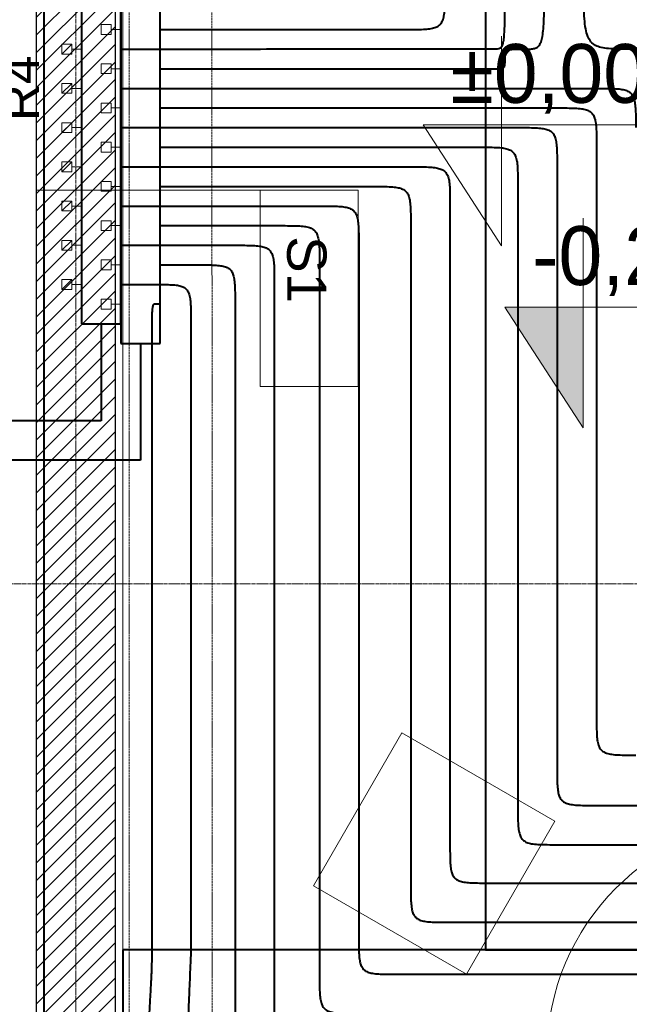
# Model space of a CAD drawing. Header units: millimetres. Extents: x 49908 to 79848, y -11883 to -3092.
# Tile 146 of 222: x 69276 to 69431, y -5334 to -5083. Entities that reach past the tile are written whole.
import ezdxf
from ezdxf.lldxf.tags import DXFTag

# ---------------------------------------------------------------- set-up
doc = ezdxf.new("R2010")
doc.units = ezdxf.units.MM
doc.linetypes.add('DASHDOT', pattern=[1, 0.5, -0.25, 0, -0.25])
doc.linetypes.add('DASHED', pattern=[19.05, 12.7, -6.35])
for name, color, linetype, lineweight in [('A wyp ruchome', 9, 'Continuous', 9), ('A_CIENKA', 9, 'Continuous', 9), ('A_HATCH', 9, 'Continuous', 9), ('A_MUROWANE', 9, 'Continuous', 25), ('A_OSIE', 9, 'DASHDOT', 9), ('A_PRZERYW', 9, 'DASHED', 9)]:
    doc.layers.add(name, color=color, linetype=linetype, lineweight=lineweight)
doc.layers.add('A_WYMIAR', color=9, linetype='Continuous', lineweight=5, transparency=0.2)
doc.layers.add('IS_Armatura_Therm', color=7, linetype='SOLID')
doc.layers.add('IS_Inne_Urzadzenia_Therm', color=7, linetype='Continuous')
for name, color, linetype, true_color in [('IS_Ogrzewanie_płaszczyznowe', 7, 'SOLID', 0xac00e6), ('IS_Przyłącza_o.p._Powrót', 7, 'DASH', 0x438955), ('IS_Przyłącza_o.p._Zasilanie', 7, 'SOLID', 0xff9124)]:
    doc.layers.add(name, color=color, linetype=linetype, true_color=true_color)
for name, color, linetype, lineweight, true_color in [('IS_Powrót', 7, 'DASH', 25, 0x0000e6), ('IS_Rozdzielacze_Powrót', 5, 'DASH', 25, 0x0000ff), ('IS_Rozdzielacze_Zasilanie', 1, 'SOLID', 25, 0xff0000), ('IS_Rys.pętli_o.p._Powrót', 7, 'DASH', 13, 0x4c9a5f), ('IS_Rys.pętli_o.p._Zasilanie', 7, 'SOLID', 13, 0xff8c1a), ('IS_Zasilanie', 7, 'SOLID', 25, 0xeb0000)]:
    doc.layers.add(name, color=color, linetype=linetype, lineweight=lineweight, true_color=true_color)
doc.styles.add('Arial', font='arial.ttf')
tags = doc.linetypes.add('DASH', pattern=[15, 10, -5]).pattern_tags.tags
tags[6:7] = [DXFTag(74, 4), DXFTag(75, 0), DXFTag(340, '0'), DXFTag(46, 0.0), DXFTag(50, 0.0), DXFTag(44, 0.0), DXFTag(45, 0.0)]
tags[4:5] = [DXFTag(74, 4), DXFTag(75, 0), DXFTag(340, '0'), DXFTag(46, 0.0), DXFTag(50, 0.0), DXFTag(44, 0.0), DXFTag(45, 0.0)]
tags = doc.linetypes.add('SOLID', pattern=[10, 10, 0]).pattern_tags.tags
tags[6:7] = [DXFTag(74, 4), DXFTag(75, 0), DXFTag(340, '0'), DXFTag(46, 0.0), DXFTag(50, 0.0), DXFTag(44, 0.0), DXFTag(45, 0.0)]
tags[4:5] = [DXFTag(74, 4), DXFTag(75, 0), DXFTag(340, '0'), DXFTag(46, 0.0), DXFTag(50, 0.0), DXFTag(44, 0.0), DXFTag(45, 0.0)]

msp = doc.modelspace()

# ---------------------------------------------------------------- hatches: boundary and pattern name
at = {"layer": 'A_CIENKA', "transparency": 33554687}
h = msp.add_hatch(color=256, dxfattribs=at)
h.dxf.hatch_style = 1
h.paths.add_polyline_path([(69419.72, -5156.1), (69399.72, -5156.1), (69419.72, -5186.88)])
at = {"layer": 'A_HATCH', "transparency": 33554687}
h = msp.add_hatch(dxfattribs=at)
h.set_pattern_fill('ANSI31', color=256, angle=360)
h.set_pattern_definition([(45, (16000, 0), (-2.24506403, 2.24506403), [])])
h.paths.add_polyline_path([(69100.47, -6009.74), (69080.47, -6009.74), (69080.47, -6426.63), (69100.47, -6426.63)])
h.paths.add_polyline_path([(69100.47, -5426.63), (69080.47, -5426.63), (69080.47, -5486.63), (68700.47, -5486.63), (68700.47, -5439.13), (68680.47, -5439.13), (68680.47, -5566.63), (68700.47, -5566.63), (68700.47, -5506.63), (69080.47, -5506.63), (69080.47, -5566.63), (69100.47, -5566.63)])
h.paths.add_polyline_path([(69100.47, -4926.63), (69042.97, -4926.63), (69042.97, -4946.63), (69080.47, -4946.63), (69080.47, -5326.63), (69100.47, -5326.63)])
h.paths.add_polyline_path([(68942.97, -4926.63), (68837.97, -4926.63), (68837.97, -4946.63), (68942.97, -4946.63)])
h.paths.add_polyline_path([(69695.47, -5826.63), (69555.47, -5826.63), (69555.47, -5846.63), (69670.47, -5846.63), (69670.47, -6026.63), (69690.47, -6026.63), (69690.47, -5846.63), (69695.47, -5846.63)])
h.paths.add_polyline_path([(69690.47, -6026.63), (69670.47, -6026.63), (69670.47, -6126.63), (69690.47, -6126.63)])
h.paths.add_polyline_path([(69690.47, -6126.63), (69670.47, -6126.63), (69670.47, -6181.63), (69690.47, -6181.63)])
h.paths.add_polyline_path([(69940.47, -5826.63), (69790.47, -5826.63), (69790.47, -5846.63), (69940.47, -5846.63)])
h.paths.add_polyline_path([(69940.47, -5826.63), (69940.47, -5846.63)], flags=17)
h.paths.add_polyline_path([(69790.47, -5826.63), (69785.47, -5826.63), (69785.47, -5846.63), (69790.47, -5846.63)])
h.paths.add_polyline_path([(69325.47, -5826.63), (69325.47, -5846.63), (69465.47, -5846.63), (69465.47, -5826.63)])
h.paths.add_polyline_path([(69300.47, -5851.63), (69280.47, -5851.63), (69280.47, -5966.63), (69290.47, -5966.63), (69300.47, -5966.63)])
h.paths.add_polyline_path([(69300.47, -5439.13), (69280.47, -5439.13), (69280.47, -5813.63), (69300.47, -5813.63)])
h.paths.add_polyline_path([(69280.47, -5014.13), (69300.47, -5014.13), (69300.47, -4926.63), (69280.47, -4926.63)])
h.paths.add_polyline_path([(69300.47, -5039.13), (69280.47, -5039.13), (69280.47, -5414.13), (69300.47, -5414.13)])
h.paths.add_polyline_path([(68700.47, -5839.13), (68680.47, -5839.13), (68680.47, -5909.74), (68700.47, -5909.74)])
h.paths.add_polyline_path([(68700.47, -5814.13), (68700.47, -5826.63), (69080.47, -5826.63), (69080.47, -5909.74), (69100.47, -5909.74), (69100.47, -5666.63), (69080.47, -5666.63), (69080.47, -5806.63), (68700.47, -5806.63), (68700.47, -5666.63), (68680.47, -5666.63), (68680.47, -5814.13)])
h.paths.add_polyline_path([(68680.47, -5014.13), (68700.47, -5014.13), (68700.47, -4946.63), (68737.97, -4946.63), (68737.97, -4926.63), (68680.47, -4926.63)])
h.paths.add_polyline_path([(68700.47, -5039.13), (68680.47, -5039.13), (68680.47, -5314.13), (68700.47, -5314.13)])

# ---------------------------------------------------------------- linework, layer by layer
at = {"layer": 'A wyp ruchome'}
msp.add_lwpolyline([(69412.44, -5287.14), (69389.94, -5326.11), (69350.97, -5303.61), (69373.47, -5264.64), (69412.44, -5287.14)], close=True, dxfattribs=at)
msp.add_circle((69470.47, -5346.63), 60, dxfattribs=at)
at = {"layer": 'A_CIENKA'}
for p, q in [((69398.91, -5087.02), (69398.91, -5140.45)), ((69398.91, -5109.67), (69378.91, -5109.67)), ((69378.91, -5109.67), (69398.91, -5140.45)), ((69398.91, -5109.67), (69535.47, -5109.67))]:
    msp.add_line(p, q, dxfattribs=at)
msp.add_lwpolyline([(69419.72, -5133.46), (69419.72, -5186.88), (69399.72, -5156.1), (69419.72, -5156.1), (69454.63, -5156.1)], dxfattribs=at)
at = {"layer": 'A_MUROWANE'}
msp.add_lwpolyline([(69280.47, -5039.13), (69300.47, -5039.13), (69300.47, -5414.13), (69280.47, -5414.13)], close=True, dxfattribs=at)
at = {"layer": 'A_OSIE', "ltscale": 0.3, "transparency": 33554559}
for p, q in [((69290.47, -3902.99), (69290.47, -7140.05)), ((70341.81, -5226.63), (67440.85, -5226.63))]:
    msp.add_line(p, q, dxfattribs=at)
at = {"layer": 'A_PRZERYW', "ltscale": 0.01}
for points in [[(69304.08, -6611.63), (69304.08, -4282.11)], [(69325.47, -6611.63), (69324.96, -4306.63)]]:
    msp.add_lwpolyline(points, dxfattribs=at)
at = {"layer": 'A_WYMIAR'}
msp.add_lwpolyline([(69280.47, -5126.32), (69362.4, -5126.32), (69362.4, -5176.32), (69342.4, -5176.32), (69337.4, -5176.32), (69337.4, -5126.32)], dxfattribs=at)
at = {"layer": 'IS_Armatura_Therm', "color": 1, "lineweight": 20}
for p, q in [((69299.42, -5084.1), (69296.92, -5084.1)), ((69296.92, -5084.1), (69296.92, -5086.6)), ((69299.42, -5086.6), (69299.42, -5084.1)), ((69296.92, -5086.6), (69299.42, -5086.6)), ((69301.92, -5085.35), (69299.42, -5085.35)), ((69299.42, -5094.1), (69296.92, -5094.1)), ((69296.92, -5094.1), (69296.92, -5096.6)), ((69299.42, -5096.6), (69299.42, -5094.1)), ((69296.92, -5096.6), (69299.42, -5096.6)), ((69301.92, -5095.35), (69299.42, -5095.35)), ((69299.42, -5104.1), (69296.92, -5104.1)), ((69296.92, -5104.1), (69296.92, -5106.6)), ((69299.42, -5106.6), (69299.42, -5104.1)), ((69296.92, -5106.6), (69299.42, -5106.6)), ((69301.92, -5105.35), (69299.42, -5105.35)), ((69299.42, -5114.1), (69296.92, -5114.1)), ((69296.92, -5114.1), (69296.92, -5116.6)), ((69299.42, -5116.6), (69299.42, -5114.1)), ((69296.92, -5116.6), (69299.42, -5116.6)), ((69301.92, -5115.35), (69299.42, -5115.35)), ((69299.42, -5124.1), (69296.92, -5124.1)), ((69296.92, -5124.1), (69296.92, -5126.6)), ((69299.42, -5126.6), (69299.42, -5124.1)), ((69296.92, -5126.6), (69299.42, -5126.6)), ((69301.92, -5125.35), (69299.42, -5125.35)), ((69299.42, -5134.1), (69296.92, -5134.1)), ((69296.92, -5134.1), (69296.92, -5136.6)), ((69299.42, -5136.6), (69299.42, -5134.1)), ((69296.92, -5136.6), (69299.42, -5136.6)), ((69301.92, -5135.35), (69299.42, -5135.35)), ((69299.42, -5144.1), (69296.92, -5144.1)), ((69296.92, -5144.1), (69296.92, -5146.6)), ((69299.42, -5146.6), (69299.42, -5144.1)), ((69296.92, -5146.6), (69299.42, -5146.6)), ((69301.92, -5145.35), (69299.42, -5145.35)), ((69299.42, -5154.1), (69296.92, -5154.1)), ((69296.92, -5154.1), (69296.92, -5156.6)), ((69299.42, -5156.6), (69299.42, -5154.1)), ((69296.92, -5156.6), (69299.42, -5156.6)), ((69301.92, -5155.35), (69299.42, -5155.35))]:
    msp.add_line(p, q, dxfattribs=at)
at = {"layer": 'IS_Armatura_Therm', "color": 5, "lineweight": 20}
for p, q in [((69289.42, -5089.1), (69286.92, -5089.1)), ((69286.92, -5089.1), (69286.92, -5091.6)), ((69289.42, -5089.1), (69286.92, -5091.6)), ((69289.42, -5091.6), (69289.42, -5089.1)), ((69286.92, -5091.6), (69289.42, -5091.6)), ((69291.92, -5090.35), (69289.42, -5090.35)), ((69289.42, -5099.1), (69286.92, -5099.1)), ((69286.92, -5099.1), (69286.92, -5101.6)), ((69289.42, -5099.1), (69286.92, -5101.6)), ((69289.42, -5101.6), (69289.42, -5099.1)), ((69286.92, -5101.6), (69289.42, -5101.6)), ((69291.92, -5100.35), (69289.42, -5100.35)), ((69289.42, -5109.1), (69286.92, -5109.1)), ((69286.92, -5109.1), (69286.92, -5111.6)), ((69289.42, -5109.1), (69286.92, -5111.6)), ((69289.42, -5111.6), (69289.42, -5109.1)), ((69286.92, -5111.6), (69289.42, -5111.6)), ((69291.92, -5110.35), (69289.42, -5110.35)), ((69289.42, -5119.1), (69286.92, -5119.1)), ((69286.92, -5119.1), (69286.92, -5121.6)), ((69289.42, -5119.1), (69286.92, -5121.6)), ((69289.42, -5121.6), (69289.42, -5119.1)), ((69286.92, -5121.6), (69289.42, -5121.6)), ((69291.92, -5120.35), (69289.42, -5120.35)), ((69289.42, -5129.1), (69286.92, -5129.1)), ((69286.92, -5129.1), (69286.92, -5131.6)), ((69289.42, -5129.1), (69286.92, -5131.6)), ((69289.42, -5131.6), (69289.42, -5129.1)), ((69286.92, -5131.6), (69289.42, -5131.6)), ((69291.92, -5130.35), (69289.42, -5130.35)), ((69289.42, -5139.1), (69286.92, -5139.1)), ((69286.92, -5139.1), (69286.92, -5141.6)), ((69289.42, -5139.1), (69286.92, -5141.6)), ((69289.42, -5141.6), (69289.42, -5139.1)), ((69286.92, -5141.6), (69289.42, -5141.6)), ((69291.92, -5140.35), (69289.42, -5140.35)), ((69289.42, -5149.1), (69286.92, -5149.1)), ((69286.92, -5149.1), (69286.92, -5151.6)), ((69289.42, -5149.1), (69286.92, -5151.6)), ((69289.42, -5151.6), (69289.42, -5149.1)), ((69286.92, -5151.6), (69289.42, -5151.6)), ((69291.92, -5150.35), (69289.42, -5150.35))]:
    msp.add_line(p, q, dxfattribs=at)
at = {"layer": 'IS_Ogrzewanie_płaszczyznowe', "linetype": 'DASH', "lineweight": 9}
for p, q in [((69394.8, -5319.97), (69394.8, -4813.3)), ((69302.42, -4936.65), (69302.42, -5319.97)), ((69302.42, -5319.97), (69394.8, -5319.97))]:
    msp.add_line(p, q, dxfattribs=at)
at = {"layer": 'IS_Ogrzewanie_płaszczyznowe', "lineweight": 40}
for p, q in [((69394.8, -4813.3), (69394.8, -5319.97)), ((69282.42, -5690.61), (69282.42, -4936.65)), ((69475.86, -5319.97), (69302.42, -5319.97)), ((69302.42, -5319.97), (69302.42, -5826.65)), ((69394.8, -5319.97), (69607.16, -5319.97))]:
    msp.add_line(p, q, dxfattribs=at)
at = {"layer": 'IS_Powrót', "lineweight": 40}
for p, q in [((69296.92, -5160.35), (69296.92, -5185.11)), ((69296.92, -5185.11), (69139.39, -5185.11))]:
    msp.add_line(p, q, dxfattribs=at)
at = {"layer": 'IS_Przyłącza_o.p._Powrót', "lineweight": 40}
for points, knots in [([(69301.92, -5090.35), (69302.64, -5090.35), (69305.34, -5090.35), (69310.99, -5090.34), (69319.58, -5090.34), (69330.25, -5090.33), (69342.18, -5090.32), (69354.54, -5090.31), (69366.47, -5090.29), (69377.14, -5090.28), (69385.73, -5090.28), (69391.38, -5090.27), (69394.08, -5090.27), (69394.8, -5090.27)], [0, 0, 0, 0, 0.0216311, 0.0809421, 0.1695597, 0.2791106, 0.4012214, 0.527519, 0.6496298, 0.7591807, 0.8477983, 0.9071093, 0.9287404, 0.9287404, 0.9287404, 0.9287404]), ([(69301.92, -5100.35), (69302.86, -5100.35), (69306.38, -5100.35), (69313.76, -5100.35), (69324.96, -5100.35), (69338.89, -5100.35), (69354.45, -5100.35), (69370.57, -5100.35), (69386.14, -5100.35), (69400.07, -5100.35), (69411.26, -5100.35), (69418.64, -5100.35), (69422.16, -5100.35), (69423.1, -5100.35)], [0, 0, 0, 0, 0.028223, 0.105608, 0.22123, 0.364165, 0.523488, 0.688272, 0.847595, 0.99053, 1.106152, 1.183537, 1.21176, 1.21176, 1.21176, 1.21176]), ([(69423.1, -5100.35), (69423.93, -5100.35), (69425.44, -5100.35), (69427.49, -5100.39), (69429.14, -5100.51), (69430.46, -5100.77), (69431.49, -5101.22), (69432.23, -5101.97), (69432.69, -5103), (69432.94, -5104.31), (69433.06, -5105.96), (69433.1, -5108.02), (69433.1, -5109.52), (69433.1, -5110.35)], [0, 0, 0, 0, 0.0248686, 0.0452361, 0.061602, 0.0745999, 0.0851852, 0.0948541, 0.1054394, 0.1184374, 0.1348033, 0.1551707, 0.1800393, 0.1800393, 0.1800393, 0.1800393]), ([(69301.92, -5110.35), (69302.71, -5110.35), (69305.65, -5110.35), (69311.8, -5110.35), (69321.14, -5110.35), (69332.77, -5110.35), (69345.76, -5110.35), (69359.21, -5110.35), (69372.2, -5110.35), (69383.82, -5110.35), (69393.17, -5110.35), (69399.32, -5110.35), (69402.26, -5110.35), (69403.05, -5110.35)], [0, 0, 0, 0, 0.023553, 0.088132, 0.184622, 0.303904, 0.436862, 0.574378, 0.707336, 0.826618, 0.923108, 0.987687, 1.01124, 1.01124, 1.01124, 1.01124]), ([(69403.05, -5110.35), (69403.88, -5110.35), (69405.38, -5110.35), (69407.44, -5110.39), (69409.09, -5110.51), (69410.4, -5110.77), (69411.43, -5111.22), (69412.18, -5111.97), (69412.63, -5113), (69412.89, -5114.31), (69413.01, -5115.96), (69413.05, -5118.02), (69413.05, -5119.52), (69413.05, -5120.35)], [0, 0, 0, 0, 0.0248686, 0.0452361, 0.061602, 0.0745999, 0.0851852, 0.0948541, 0.1054394, 0.1184374, 0.1348033, 0.1551707, 0.1800393, 0.1800393, 0.1800393, 0.1800393]), ([(69301.92, -5120.35), (69302.5, -5120.35), (69304.64, -5120.35), (69309.14, -5120.35), (69315.96, -5120.35), (69324.45, -5120.35), (69333.94, -5120.35), (69343.76, -5120.35), (69353.25, -5120.35), (69361.74, -5120.35), (69368.56, -5120.35), (69373.06, -5120.35), (69375.2, -5120.35), (69375.77, -5120.35)], [0, 0, 0, 0, 0.0172007, 0.0643639, 0.1348312, 0.2219444, 0.3190451, 0.4194749, 0.5165756, 0.6036888, 0.6741561, 0.7213193, 0.73852, 0.73852, 0.73852, 0.73852]), ([(69375.77, -5120.35), (69376.6, -5120.35), (69378.11, -5120.35), (69380.16, -5120.39), (69381.82, -5120.51), (69383.13, -5120.77), (69384.16, -5121.22), (69384.91, -5121.97), (69385.36, -5123), (69385.62, -5124.31), (69385.74, -5125.96), (69385.78, -5128.02), (69385.77, -5129.52), (69385.77, -5130.35)], [0, 0, 0, 0, 0.0248686, 0.0452361, 0.061602, 0.0745999, 0.0851852, 0.0948541, 0.1054394, 0.1184374, 0.1348033, 0.1551707, 0.1800393, 0.1800393, 0.1800393, 0.1800393]), ([(69413.05, -5120.35), (69413.05, -5121.54), (69413.05, -5125.98), (69413.05, -5135.27), (69413.05, -5149.39), (69413.05, -5166.95), (69413.05, -5186.58), (69413.05, -5206.9), (69413.05, -5226.53), (69413.05, -5244.09), (69413.05, -5258.21), (69413.05, -5267.5), (69413.05, -5271.94), (69413.05, -5273.13)], [0, 0, 0, 0, 0.035582, 0.133146, 0.278919, 0.459125, 0.659993, 0.867747, 1.068615, 1.248821, 1.394594, 1.492158, 1.52774, 1.52774, 1.52774, 1.52774]), ([(69301.92, -5130.35), (69302.32, -5130.35), (69303.79, -5130.35), (69306.87, -5130.35), (69311.54, -5130.35), (69317.36, -5130.35), (69323.86, -5130.35), (69330.59, -5130.35), (69337.09, -5130.35), (69342.91, -5130.35), (69347.58, -5130.35), (69350.66, -5130.35), (69352.13, -5130.35), (69352.52, -5130.35)], [0, 0, 0, 0, 0.0117856, 0.0441009, 0.0923838, 0.1520721, 0.2186037, 0.2874163, 0.3539479, 0.4136362, 0.4619191, 0.4942344, 0.50602, 0.50602, 0.50602, 0.50602]), ([(69352.52, -5130.35), (69353.35, -5130.35), (69354.86, -5130.35), (69356.91, -5130.39), (69358.57, -5130.51), (69359.88, -5130.77), (69360.91, -5131.22), (69361.66, -5131.97), (69362.11, -5133), (69362.37, -5134.31), (69362.49, -5135.96), (69362.53, -5138.02), (69362.52, -5139.52), (69362.52, -5140.35)], [0, 0, 0, 0, 0.0248686, 0.0452361, 0.061602, 0.0745999, 0.0851852, 0.0948541, 0.1054394, 0.1184374, 0.1348033, 0.1551707, 0.1800393, 0.1800393, 0.1800393, 0.1800393]), ([(69385.77, -5130.35), (69385.77, -5131.61), (69385.77, -5136.34), (69385.77, -5146.23), (69385.77, -5161.25), (69385.77, -5179.94), (69385.77, -5200.82), (69385.77, -5222.44), (69385.77, -5243.32), (69385.77, -5262.01), (69385.77, -5277.03), (69385.77, -5286.92), (69385.77, -5291.64), (69385.77, -5292.91)], [0, 0, 0, 0, 0.03786, 0.14167, 0.296774, 0.488517, 0.702243, 0.923297, 1.137023, 1.328766, 1.48387, 1.58768, 1.62554, 1.62554, 1.62554, 1.62554]), ([(69301.92, -5140.35), (69302.15, -5140.35), (69302.99, -5140.35), (69304.77, -5140.35), (69307.45, -5140.35), (69310.8, -5140.35), (69314.54, -5140.35), (69318.41, -5140.35), (69322.15, -5140.35), (69325.49, -5140.35), (69328.18, -5140.35), (69329.95, -5140.35), (69330.8, -5140.35), (69331.02, -5140.35)], [0, 0, 0, 0, 0.0067781, 0.0253631, 0.0531314, 0.0874591, 0.1257224, 0.1652976, 0.2035609, 0.2378886, 0.2656569, 0.2842419, 0.29102, 0.29102, 0.29102, 0.29102]), ([(69331.02, -5140.35), (69331.85, -5140.35), (69333.36, -5140.35), (69335.41, -5140.39), (69337.07, -5140.51), (69338.38, -5140.77), (69339.41, -5141.22), (69340.16, -5141.97), (69340.61, -5143), (69340.87, -5144.31), (69340.99, -5145.96), (69341.03, -5148.02), (69341.02, -5149.52), (69341.02, -5150.35)], [0, 0, 0, 0, 0.0248686, 0.0452361, 0.061602, 0.0745999, 0.0851852, 0.0948541, 0.1054394, 0.1184374, 0.1348033, 0.1551707, 0.1800393, 0.1800393, 0.1800393, 0.1800393]), ([(69362.52, -5140.35), (69362.52, -5141.72), (69362.52, -5146.82), (69362.52, -5157.52), (69362.52, -5173.77), (69362.52, -5193.98), (69362.52, -5216.57), (69362.52, -5239.94), (69362.52, -5262.53), (69362.52, -5282.74), (69362.52, -5298.99), (69362.52, -5309.68), (69362.52, -5314.79), (69362.52, -5316.16)], [0, 0, 0, 0, 0.040946, 0.153218, 0.320964, 0.528337, 0.759484, 0.998556, 1.229703, 1.437076, 1.604822, 1.717094, 1.75804, 1.75804, 1.75804, 1.75804]), ([(69301.92, -5150.35), (69301.99, -5150.35), (69302.25, -5150.35), (69302.79, -5150.35), (69303.62, -5150.35), (69304.65, -5150.35), (69305.79, -5150.35), (69306.98, -5150.35), (69308.13, -5150.35), (69309.15, -5150.35), (69309.98, -5150.35), (69310.52, -5150.35), (69310.78, -5150.35), (69310.85, -5150.35)], [0, 0, 0, 0, 0.00207952, 0.00778141, 0.01630072, 0.02683246, 0.03857166, 0.05071334, 0.06245254, 0.07298428, 0.08150359, 0.08720548, 0.089285, 0.089285, 0.089285, 0.089285]), ([(69310.85, -5150.35), (69311.59, -5150.35), (69312.94, -5150.35), (69314.77, -5150.39), (69316.25, -5150.51), (69317.43, -5150.77), (69318.35, -5151.23), (69319.01, -5151.98), (69319.41, -5153), (69319.64, -5154.31), (69319.75, -5155.96), (69319.78, -5158.02), (69319.78, -5159.52), (69319.78, -5160.35)], [0, 0, 0, 0, 0.022204, 0.0403906, 0.055017, 0.0666896, 0.0763634, 0.085529, 0.0959111, 0.1088486, 0.1252019, 0.1455679, 0.1704365, 0.1704365, 0.1704365, 0.1704365]), ([(69341.02, -5150.35), (69341.02, -5151.8), (69341.02, -5157.19), (69341.02, -5168.5), (69341.02, -5185.67), (69341.02, -5207.03), (69341.02, -5230.9), (69341.02, -5255.61), (69341.02, -5279.48), (69341.02, -5300.84), (69341.02, -5318.01), (69341.02, -5329.32), (69341.02, -5334.71), (69341.02, -5336.16)], [0, 0, 0, 0, 0.043275, 0.161933, 0.339221, 0.558389, 0.802684, 1.055356, 1.299651, 1.518819, 1.696107, 1.814765, 1.85804, 1.85804, 1.85804, 1.85804]), ([(69319.78, -5160.35), (69319.78, -5161.59), (69319.78, -5166.23), (69319.78, -5175.94), (69319.78, -5190.69), (69319.78, -5209.04), (69319.78, -5229.55), (69319.78, -5250.78), (69319.78, -5271.28), (69319.78, -5289.63), (69319.78, -5304.38), (69319.78, -5314.1), (69319.78, -5318.73), (69319.78, -5319.97)], [0, 0, 0, 0, 0.037177, 0.139113, 0.291418, 0.479701, 0.68957, 0.906634, 1.116504, 1.304786, 1.457091, 1.559027, 1.596204, 1.596204, 1.596204, 1.596204]), ([(69413.05, -5273.13), (69413.05, -5273.96), (69413.05, -5275.46), (69413.08, -5277.52), (69413.21, -5279.17), (69413.46, -5280.48), (69413.92, -5281.51), (69414.66, -5282.26), (69415.69, -5282.71), (69417, -5282.97), (69418.66, -5283.09), (69420.71, -5283.13), (69422.22, -5283.13), (69423.05, -5283.13)], [0, 0, 0, 0, 0.0248686, 0.0452361, 0.061602, 0.0745999, 0.0851852, 0.0948541, 0.1054394, 0.1184374, 0.1348033, 0.1551707, 0.1800393, 0.1800393, 0.1800393, 0.1800393]), ([(69423.05, -5283.13), (69425.94, -5283.13), (69436.75, -5283.13), (69459.41, -5283.13), (69493.81, -5283.13), (69536.6, -5283.13), (69584.43, -5283.13), (69633.93, -5283.13), (69681.76, -5283.13), (69724.55, -5283.13), (69758.96, -5283.13), (69781.61, -5283.13), (69792.42, -5283.13), (69795.31, -5283.13)], [0, 0, 0, 0, 0.086704, 0.324441, 0.679648, 1.118762, 1.60822, 2.11446, 2.603918, 3.043032, 3.398239, 3.635976, 3.72268, 3.72268, 3.72268, 3.72268]), ([(69385.77, -5292.91), (69385.77, -5293.74), (69385.77, -5295.24), (69385.81, -5297.3), (69385.93, -5298.95), (69386.19, -5300.26), (69386.64, -5301.29), (69387.39, -5302.04), (69388.42, -5302.49), (69389.73, -5302.75), (69391.38, -5302.87), (69393.44, -5302.91), (69394.95, -5302.91), (69395.77, -5302.91)], [0, 0, 0, 0, 0.0248686, 0.0452361, 0.061602, 0.0745999, 0.0851852, 0.0948541, 0.1054394, 0.1184374, 0.1348033, 0.1551707, 0.1800393, 0.1800393, 0.1800393, 0.1800393]), ([(69395.77, -5302.91), (69400.02, -5302.91), (69415.91, -5302.91), (69449.2, -5302.91), (69499.75, -5302.91), (69562.63, -5302.91), (69632.9, -5302.91), (69705.65, -5302.91), (69775.92, -5302.91), (69838.8, -5302.91), (69889.35, -5302.91), (69922.64, -5302.91), (69938.53, -5302.91), (69942.77, -5302.91)], [0, 0, 0, 0, 0.1274, 0.476724, 0.998655, 1.643877, 2.363073, 3.106927, 3.826123, 4.471345, 4.993276, 5.3426, 5.47, 5.47, 5.47, 5.47]), ([(69362.52, -5316.16), (69362.52, -5316.99), (69362.52, -5318.49), (69362.56, -5320.55), (69362.68, -5322.2), (69362.94, -5323.51), (69363.39, -5324.54), (69364.14, -5325.29), (69365.17, -5325.74), (69366.48, -5326), (69368.13, -5326.12), (69370.19, -5326.16), (69371.7, -5326.16), (69372.52, -5326.16)], [0, 0, 0, 0, 0.0248686, 0.0452361, 0.061602, 0.0745999, 0.0851852, 0.0948541, 0.1054394, 0.1184374, 0.1348033, 0.1551707, 0.1800393, 0.1800393, 0.1800393, 0.1800393]), ([(69372.52, -5326.16), (69374.35, -5326.16), (69381.16, -5326.16), (69395.44, -5326.16), (69417.13, -5326.16), (69444.1, -5326.16), (69474.24, -5326.16), (69505.45, -5326.16), (69535.59, -5326.16), (69562.56, -5326.16), (69584.25, -5326.16), (69598.53, -5326.16), (69605.34, -5326.16), (69607.16, -5326.16)], [0, 0, 0, 0, 0.054649, 0.204495, 0.428381, 0.705154, 1.013659, 1.332741, 1.641246, 1.918019, 2.141905, 2.291751, 2.3464, 2.3464, 2.3464, 2.3464])]:
    msp.add_open_spline(points, degree=3, knots=knots, dxfattribs=at)
at = {"layer": 'IS_Przyłącza_o.p._Zasilanie', "lineweight": 40}
for points, knots in [([(69374.49, -5085.35), (69375.32, -5085.35), (69376.83, -5085.35), (69378.88, -5085.32), (69380.54, -5085.19), (69381.85, -5084.94), (69382.88, -5084.48), (69383.62, -5083.74), (69384.08, -5082.71), (69384.33, -5081.4), (69384.45, -5079.74), (69384.49, -5077.69), (69384.49, -5076.18), (69384.49, -5075.35)], [0, 0, 0, 0, 0.0248686, 0.0452361, 0.061602, 0.0745999, 0.0851852, 0.0948541, 0.1054394, 0.1184374, 0.1348033, 0.1551707, 0.1800393, 0.1800393, 0.1800393, 0.1800393]), ([(69311.92, -5085.35), (69312.41, -5085.35), (69314.23, -5085.35), (69318.03, -5085.35), (69323.82, -5085.35), (69331.01, -5085.35), (69339.05, -5085.35), (69347.37, -5085.35), (69355.41, -5085.35), (69362.6, -5085.35), (69368.38, -5085.35), (69372.19, -5085.35), (69374.01, -5085.35), (69374.49, -5085.35)], [0, 0, 0, 0, 0.0145726, 0.0545296, 0.1142301, 0.1880331, 0.2702975, 0.3553825, 0.4376469, 0.5114499, 0.5711504, 0.6111074, 0.62568, 0.62568, 0.62568, 0.62568]), ([(69311.92, -5095.35), (69312.57, -5095.35), (69314.97, -5095.35), (69320.02, -5095.35), (69327.68, -5095.35), (69337.2, -5095.35), (69347.85, -5095.35), (69358.87, -5095.35), (69369.52, -5095.35), (69379.04, -5095.35), (69386.7, -5095.35), (69391.75, -5095.35), (69394.15, -5095.35), (69394.8, -5095.35)], [0, 0, 0, 0, 0.019302, 0.0722268, 0.1513026, 0.2490579, 0.3580207, 0.4707193, 0.5796821, 0.6774374, 0.7565132, 0.809438, 0.82874, 0.82874, 0.82874, 0.82874]), ([(69311.92, -5105.35), (69312.71, -5105.35), (69315.65, -5105.35), (69321.8, -5105.35), (69331.15, -5105.35), (69342.78, -5105.35), (69355.78, -5105.35), (69369.24, -5105.35), (69382.24, -5105.35), (69393.87, -5105.35), (69403.22, -5105.35), (69409.37, -5105.35), (69412.31, -5105.35), (69413.1, -5105.35)], [0, 0, 0, 0, 0.023565, 0.088177, 0.184717, 0.30406, 0.437086, 0.574674, 0.7077, 0.827043, 0.923583, 0.988195, 1.01176, 1.01176, 1.01176, 1.01176]), ([(69413.1, -5105.35), (69413.93, -5105.35), (69415.44, -5105.35), (69417.49, -5105.39), (69419.14, -5105.51), (69420.46, -5105.77), (69421.49, -5106.22), (69422.23, -5106.97), (69422.69, -5108), (69422.94, -5109.31), (69423.06, -5110.96), (69423.1, -5113.02), (69423.1, -5114.52), (69423.1, -5115.35)], [0, 0, 0, 0, 0.0248686, 0.0452361, 0.061602, 0.0745999, 0.0851852, 0.0948541, 0.1054394, 0.1184374, 0.1348033, 0.1551707, 0.1800393, 0.1800393, 0.1800393, 0.1800393]), ([(69311.92, -5115.35), (69312.55, -5115.35), (69314.91, -5115.35), (69319.85, -5115.35), (69327.34, -5115.35), (69336.67, -5115.35), (69347.09, -5115.35), (69357.88, -5115.35), (69368.3, -5115.35), (69377.63, -5115.35), (69385.12, -5115.35), (69390.06, -5115.35), (69392.42, -5115.35), (69393.05, -5115.35)], [0, 0, 0, 0, 0.0188944, 0.0707016, 0.1481077, 0.2437986, 0.3504606, 0.4607794, 0.5674414, 0.6631323, 0.7405384, 0.7923456, 0.81124, 0.81124, 0.81124, 0.81124]), ([(69393.05, -5115.35), (69393.88, -5115.35), (69395.38, -5115.35), (69397.44, -5115.39), (69399.09, -5115.51), (69400.4, -5115.77), (69401.43, -5116.22), (69402.18, -5116.97), (69402.63, -5118), (69402.89, -5119.31), (69403.01, -5120.96), (69403.05, -5123.02), (69403.05, -5124.52), (69403.05, -5125.35)], [0, 0, 0, 0, 0.0248686, 0.0452361, 0.061602, 0.0745999, 0.0851852, 0.0948541, 0.1054394, 0.1184374, 0.1348033, 0.1551707, 0.1800393, 0.1800393, 0.1800393, 0.1800393]), ([(69423.1, -5115.35), (69423.1, -5116.48), (69423.1, -5120.69), (69423.1, -5129.51), (69423.1, -5142.9), (69423.1, -5159.57), (69423.1, -5178.19), (69423.1, -5197.46), (69423.1, -5216.09), (69423.1, -5232.75), (69423.1, -5246.14), (69423.1, -5254.96), (69423.1, -5259.18), (69423.1, -5260.3)], [0, 0, 0, 0, 0.033759, 0.126326, 0.264631, 0.435606, 0.626184, 0.823296, 1.013874, 1.184849, 1.323154, 1.415721, 1.44948, 1.44948, 1.44948, 1.44948]), ([(69311.92, -5125.35), (69312.34, -5125.35), (69313.91, -5125.35), (69317.18, -5125.35), (69322.16, -5125.35), (69328.35, -5125.35), (69335.27, -5125.35), (69342.43, -5125.35), (69349.35, -5125.35), (69355.54, -5125.35), (69360.51, -5125.35), (69363.79, -5125.35), (69365.36, -5125.35), (69365.77, -5125.35)], [0, 0, 0, 0, 0.0125425, 0.0469334, 0.0983173, 0.1618392, 0.2326439, 0.3058761, 0.3766808, 0.4402027, 0.4915866, 0.5259775, 0.53852, 0.53852, 0.53852, 0.53852]), ([(69365.77, -5125.35), (69366.6, -5125.35), (69368.11, -5125.35), (69370.16, -5125.39), (69371.82, -5125.51), (69373.13, -5125.77), (69374.16, -5126.22), (69374.91, -5126.97), (69375.36, -5128), (69375.62, -5129.31), (69375.74, -5130.96), (69375.78, -5133.02), (69375.77, -5134.52), (69375.77, -5135.35)], [0, 0, 0, 0, 0.0248686, 0.0452361, 0.061602, 0.0745999, 0.0851852, 0.0948541, 0.1054394, 0.1184374, 0.1348033, 0.1551707, 0.1800393, 0.1800393, 0.1800393, 0.1800393]), ([(69403.05, -5125.35), (69403.05, -5126.58), (69403.05, -5131.16), (69403.05, -5140.76), (69403.05, -5155.34), (69403.05, -5173.48), (69403.05, -5193.75), (69403.05, -5214.73), (69403.05, -5235), (69403.05, -5253.14), (69403.05, -5267.72), (69403.05, -5277.32), (69403.05, -5281.9), (69403.05, -5283.13)], [0, 0, 0, 0, 0.036747, 0.137504, 0.288047, 0.474152, 0.681593, 0.896147, 1.103588, 1.289693, 1.440236, 1.540993, 1.57774, 1.57774, 1.57774, 1.57774]), ([(69311.92, -5135.35), (69312.16, -5135.35), (69313.05, -5135.35), (69314.91, -5135.35), (69317.74, -5135.35), (69321.26, -5135.35), (69325.19, -5135.35), (69329.26, -5135.35), (69333.19, -5135.35), (69336.71, -5135.35), (69339.54, -5135.35), (69341.4, -5135.35), (69342.29, -5135.35), (69342.52, -5135.35)], [0, 0, 0, 0, 0.0071274, 0.0266704, 0.0558699, 0.0919669, 0.1322025, 0.1738175, 0.2140531, 0.2501501, 0.2793496, 0.2988926, 0.30602, 0.30602, 0.30602, 0.30602]), ([(69342.52, -5135.35), (69343.35, -5135.35), (69344.86, -5135.35), (69346.91, -5135.39), (69348.57, -5135.51), (69349.88, -5135.77), (69350.91, -5136.22), (69351.66, -5136.97), (69352.11, -5138), (69352.37, -5139.31), (69352.49, -5140.96), (69352.53, -5143.02), (69352.52, -5144.52), (69352.52, -5145.35)], [0, 0, 0, 0, 0.0248686, 0.0452361, 0.061602, 0.0745999, 0.0851852, 0.0948541, 0.1054394, 0.1184374, 0.1348033, 0.1551707, 0.1800393, 0.1800393, 0.1800393, 0.1800393]), ([(69375.77, -5135.35), (69375.77, -5136.65), (69375.77, -5141.52), (69375.77, -5151.72), (69375.77, -5167.2), (69375.77, -5186.46), (69375.77, -5207.99), (69375.77, -5230.27), (69375.77, -5251.8), (69375.77, -5271.06), (69375.77, -5286.54), (69375.77, -5296.74), (69375.77, -5301.61), (69375.77, -5302.91)], [0, 0, 0, 0, 0.039025, 0.146028, 0.305902, 0.503543, 0.723843, 0.951697, 1.171997, 1.369638, 1.529512, 1.636515, 1.67554, 1.67554, 1.67554, 1.67554]), ([(69311.92, -5145.35), (69312, -5145.35), (69312.27, -5145.35), (69312.86, -5145.35), (69313.74, -5145.35), (69314.84, -5145.35), (69316.06, -5145.35), (69317.33, -5145.35), (69318.56, -5145.35), (69319.66, -5145.35), (69320.54, -5145.35), (69321.12, -5145.35), (69321.4, -5145.35), (69321.47, -5145.35)], [0, 0, 0, 0, 0.0022245, 0.00832394, 0.01743721, 0.02870323, 0.04126089, 0.05424911, 0.06680677, 0.07807279, 0.08718606, 0.0932855, 0.09551, 0.09551, 0.09551, 0.09551]), ([(69321.47, -5145.35), (69322.27, -5145.35), (69323.71, -5145.35), (69325.67, -5145.39), (69327.25, -5145.51), (69328.5, -5145.77), (69329.49, -5146.23), (69330.2, -5146.97), (69330.63, -5148), (69330.87, -5149.31), (69330.99, -5150.96), (69331.03, -5153.02), (69331.02, -5154.52), (69331.02, -5155.35)], [0, 0, 0, 0, 0.023752, 0.0432056, 0.0588424, 0.071284, 0.0814848, 0.0909392, 0.101437, 0.1144088, 0.1307693, 0.1511361, 0.1760047, 0.1760047, 0.1760047, 0.1760047]), ([(69352.52, -5145.35), (69352.52, -5146.76), (69352.52, -5152.01), (69352.52, -5163.01), (69352.52, -5179.72), (69352.52, -5200.5), (69352.52, -5223.73), (69352.52, -5247.78), (69352.52, -5271.01), (69352.52, -5291.79), (69352.52, -5308.5), (69352.52, -5319.5), (69352.52, -5324.75), (69352.52, -5326.16)], [0, 0, 0, 0, 0.042111, 0.157575, 0.330093, 0.543363, 0.781084, 1.026956, 1.264677, 1.477947, 1.650465, 1.765929, 1.80804, 1.80804, 1.80804, 1.80804]), ([(69310.85, -5155.35), (69310.76, -5155.35), (69310.6, -5155.35), (69310.36, -5155.39), (69310.16, -5155.57), (69310.03, -5155.88), (69309.93, -5156.36), (69309.87, -5157.06), (69309.82, -5158.03), (69309.8, -5159.32), (69309.78, -5160.97), (69309.78, -5163.02), (69309.78, -5164.52), (69309.78, -5165.35)], [0, 0, 0, 0, 0.0026657, 0.0049099, 0.0071658, 0.0102608, 0.0149565, 0.0218326, 0.0313869, 0.0440876, 0.0603918, 0.0807526, 0.1056211, 0.1056211, 0.1056211, 0.1056211]), ([(69311.92, -5155.35), (69311.91, -5155.35), (69311.88, -5155.35), (69311.82, -5155.35), (69311.72, -5155.35), (69311.6, -5155.35), (69311.46, -5155.35), (69311.32, -5155.35), (69311.18, -5155.35), (69311.05, -5155.35), (69310.96, -5155.35), (69310.89, -5155.35), (69310.86, -5155.35), (69310.85, -5155.35)], [0, 0, 0, 0, 0.00024956, 0.00093384, 0.00195623, 0.00322014, 0.00462894, 0.00608606, 0.00749486, 0.00875877, 0.00978116, 0.01046544, 0.010715, 0.010715, 0.010715, 0.010715]), ([(69331.02, -5155.35), (69331.02, -5156.83), (69331.02, -5162.38), (69331.02, -5173.99), (69331.02, -5191.62), (69331.02, -5213.55), (69331.02, -5238.07), (69331.02, -5263.44), (69331.02, -5287.96), (69331.02, -5309.89), (69331.02, -5327.52), (69331.02, -5339.13), (69331.02, -5344.68), (69331.02, -5346.16)], [0, 0, 0, 0, 0.04444, 0.16629, 0.34835, 0.573415, 0.824285, 1.083755, 1.334625, 1.55969, 1.74175, 1.8636, 1.90804, 1.90804, 1.90804, 1.90804]), ([(69309.78, -5165.35), (69309.78, -5166.55), (69309.78, -5171.04), (69309.78, -5180.45), (69309.78, -5194.74), (69309.78, -5212.52), (69309.78, -5232.38), (69309.78, -5252.94), (69309.78, -5272.81), (69309.78, -5290.58), (69309.78, -5304.87), (69309.78, -5314.28), (69309.78, -5318.77), (69309.78, -5319.97)], [0, 0, 0, 0, 0.036012, 0.134756, 0.28229, 0.464674, 0.66797, 0.878235, 1.08153, 1.263915, 1.411449, 1.510192, 1.546204, 1.546204, 1.546204, 1.546204]), ([(69423.1, -5260.3), (69423.1, -5261.13), (69423.1, -5262.64), (69423.14, -5264.69), (69423.26, -5266.35), (69423.51, -5267.66), (69423.97, -5268.69), (69424.71, -5269.43), (69425.74, -5269.89), (69427.05, -5270.14), (69428.71, -5270.26), (69430.76, -5270.3), (69432.27, -5270.3), (69433.1, -5270.3)], [0, 0, 0, 0, 0.0248686, 0.0452361, 0.061602, 0.0745999, 0.0851852, 0.0948541, 0.1054394, 0.1184374, 0.1348033, 0.1551707, 0.1800393, 0.1800393, 0.1800393, 0.1800393]), ([(69403.05, -5283.13), (69403.05, -5283.96), (69403.05, -5285.46), (69403.08, -5287.52), (69403.21, -5289.17), (69403.46, -5290.48), (69403.92, -5291.51), (69404.66, -5292.26), (69405.69, -5292.71), (69407, -5292.97), (69408.66, -5293.09), (69410.71, -5293.13), (69412.22, -5293.13), (69413.05, -5293.13)], [0, 0, 0, 0, 0.0248686, 0.0452361, 0.061602, 0.0745999, 0.0851852, 0.0948541, 0.1054394, 0.1184374, 0.1348033, 0.1551707, 0.1800393, 0.1800393, 0.1800393, 0.1800393]), ([(69413.05, -5293.13), (69416.01, -5293.13), (69427.12, -5293.13), (69450.38, -5293.13), (69485.71, -5293.13), (69529.65, -5293.13), (69578.76, -5293.13), (69629.6, -5293.13), (69678.71, -5293.13), (69722.65, -5293.13), (69757.98, -5293.13), (69781.24, -5293.13), (69792.35, -5293.13), (69795.31, -5293.13)], [0, 0, 0, 0, 0.089033, 0.333156, 0.697905, 1.148814, 1.651421, 2.171259, 2.673866, 3.124775, 3.489524, 3.733647, 3.82268, 3.82268, 3.82268, 3.82268]), ([(69375.77, -5302.91), (69375.77, -5303.74), (69375.77, -5305.24), (69375.81, -5307.3), (69375.93, -5308.95), (69376.19, -5310.26), (69376.64, -5311.29), (69377.39, -5312.04), (69378.42, -5312.49), (69379.73, -5312.75), (69381.38, -5312.87), (69383.44, -5312.91), (69384.95, -5312.91), (69385.77, -5312.91)], [0, 0, 0, 0, 0.0248686, 0.0452361, 0.061602, 0.0745999, 0.0851852, 0.0948541, 0.1054394, 0.1184374, 0.1348033, 0.1551707, 0.1800393, 0.1800393, 0.1800393, 0.1800393]), ([(69385.77, -5312.91), (69390.02, -5312.91), (69405.91, -5312.91), (69439.2, -5312.91), (69489.75, -5312.91), (69552.63, -5312.91), (69622.9, -5312.91), (69695.65, -5312.91), (69765.92, -5312.91), (69828.8, -5312.91), (69879.35, -5312.91), (69912.64, -5312.91), (69928.53, -5312.91), (69932.77, -5312.91)], [0, 0, 0, 0, 0.1274, 0.476724, 0.998655, 1.643877, 2.363073, 3.106927, 3.826123, 4.471345, 4.993276, 5.3426, 5.47, 5.47, 5.47, 5.47]), ([(69352.52, -5326.16), (69352.52, -5326.99), (69352.52, -5328.49), (69352.56, -5330.55), (69352.68, -5332.2), (69352.94, -5333.51), (69353.39, -5334.54), (69354.14, -5335.29), (69355.17, -5335.74), (69356.48, -5336), (69358.13, -5336.12), (69360.19, -5336.16), (69361.7, -5336.16), (69362.52, -5336.16)], [0, 0, 0, 0, 0.0248686, 0.0452361, 0.061602, 0.0745999, 0.0851852, 0.0948541, 0.1054394, 0.1184374, 0.1348033, 0.1551707, 0.1800393, 0.1800393, 0.1800393, 0.1800393])]:
    msp.add_open_spline(points, degree=3, knots=knots, dxfattribs=at)
at = {"layer": 'IS_Rozdzielacze_Powrót', "linetype": 'SOLID', "lineweight": 40}
for p, q in [((69291.92, -5040.35), (69291.92, -5160.35)), ((69301.92, -5160.35), (69301.92, -5040.35)), ((69291.92, -5160.35), (69301.92, -5160.35)), ((69301.92, -5160.35), (69301.92, -5160.35))]:
    msp.add_line(p, q, dxfattribs=at)
at = {"layer": 'IS_Rozdzielacze_Zasilanie', "lineweight": 40}
for p, q in [((69301.92, -5045.35), (69301.92, -5165.35)), ((69311.92, -5165.35), (69311.92, -5045.35)), ((69301.92, -5165.35), (69311.92, -5165.35)), ((69311.92, -5165.35), (69311.92, -5165.35))]:
    msp.add_line(p, q, dxfattribs=at)
at = {"layer": 'IS_Rys.pętli_o.p._Powrót', "lineweight": 40}
for points, knots in [([(69397.3, -5090.27), (69397.5, -5090.27), (69397.88, -5090.27), (69398.43, -5090.19), (69398.9, -5089.86), (69399.22, -5089.22), (69399.44, -5088.25), (69399.59, -5086.85), (69399.7, -5084.91), (69399.76, -5082.34), (69399.79, -5079.04), (69399.8, -5074.94), (69399.8, -5071.93), (69399.8, -5070.27)], [0, 0, 0, 0, 0.0062189, 0.0114166, 0.016393, 0.0227951, 0.0322664, 0.0460468, 0.0651645, 0.0905685, 0.1231775, 0.163899, 0.213636, 0.213636, 0.213636, 0.213636]), ([(69431.45, -5090.35), (69430.48, -5090.35), (69428.72, -5090.36), (69426.33, -5090.28), (69424.38, -5090.03), (69422.8, -5089.5), (69421.58, -5088.5), (69420.77, -5087.01), (69420.27, -5085.02), (69419.98, -5082.43), (69419.84, -5079.13), (69419.8, -5075.03), (69419.8, -5072.01), (69419.8, -5070.35)], [0, 0, 0, 0, 0.0289747, 0.0527202, 0.0719288, 0.0877326, 0.102141, 0.117966, 0.1377824, 0.1633825, 0.196032, 0.2367578, 0.286495, 0.286495, 0.286495, 0.286495]), ([(69394.8, -5090.27), (69394.82, -5090.27), (69394.89, -5090.27), (69395.04, -5090.27), (69395.27, -5090.27), (69395.56, -5090.27), (69395.88, -5090.27), (69396.21, -5090.27), (69396.53, -5090.27), (69396.82, -5090.27), (69397.05, -5090.27), (69397.2, -5090.27), (69397.28, -5090.27), (69397.3, -5090.27)], [0, 0, 0, 0, 0.00058227, 0.00217881, 0.00456424, 0.00751315, 0.01080015, 0.01419985, 0.01748685, 0.02043576, 0.02282119, 0.02441773, 0.025, 0.025, 0.025, 0.025]), ([(69443.1, -5110.35), (69443.1, -5108.69), (69443.1, -5105.68), (69443.06, -5101.58), (69442.91, -5098.28), (69442.62, -5095.69), (69442.13, -5093.7), (69441.32, -5092.2), (69440.1, -5091.21), (69438.52, -5090.67), (69436.57, -5090.43), (69434.17, -5090.35), (69432.41, -5090.35), (69431.45, -5090.35)], [0, 0, 0, 0, 0.0497371, 0.090463, 0.1231124, 0.1487126, 0.1685289, 0.1843539, 0.1987624, 0.2145662, 0.2337748, 0.2575203, 0.286495, 0.286495, 0.286495, 0.286495]), ([(69319.78, -5319.97), (69319.77, -5320.25), (69319.72, -5321.31), (69319.63, -5323.51), (69319.49, -5326.85), (69319.32, -5331.02), (69319.12, -5335.67), (69318.92, -5340.48), (69318.72, -5345.13), (69318.55, -5349.29), (69318.41, -5352.64), (69318.32, -5354.84), (69318.27, -5355.89), (69318.26, -5356.17)], [0, 0, 0, 0, 0.0084389, 0.0315779, 0.0661503, 0.1088895, 0.1565286, 0.2058011, 0.2534402, 0.2961793, 0.3307517, 0.3538907, 0.3623297, 0.3623297, 0.3623297, 0.3623297])]:
    msp.add_open_spline(points, degree=3, knots=knots, dxfattribs=at)
at = {"layer": 'IS_Rys.pętli_o.p._Zasilanie', "lineweight": 40}
for points, knots in [([(69404.8, -5090.35), (69405.21, -5090.35), (69405.97, -5090.35), (69407.01, -5090.28), (69407.9, -5090.01), (69408.6, -5089.38), (69409.07, -5088.37), (69409.39, -5086.94), (69409.59, -5084.99), (69409.72, -5082.42), (69409.78, -5079.13), (69409.8, -5075.03), (69409.8, -5072.01), (69409.8, -5070.35)], [0, 0, 0, 0, 0.0124352, 0.0226697, 0.0313069, 0.0397459, 0.0500792, 0.0641739, 0.0833944, 0.1088269, 0.1414417, 0.1821639, 0.2319009, 0.2319009, 0.2319009, 0.2319009]), ([(69399.8, -5092.85), (69399.8, -5092.65), (69399.8, -5092.27), (69399.82, -5091.75), (69399.88, -5091.33), (69400.02, -5090.99), (69400.27, -5090.73), (69400.64, -5090.56), (69401.13, -5090.45), (69401.78, -5090.39), (69402.6, -5090.36), (69403.63, -5090.35), (69404.38, -5090.35), (69404.8, -5090.35)], [0, 0, 0, 0, 0.00621724, 0.01131419, 0.01545209, 0.01891737, 0.02222513, 0.02604711, 0.03095361, 0.03734014, 0.04549972, 0.05568088, 0.06811515, 0.06811515, 0.06811515, 0.06811515]), ([(69397.3, -5095.35), (69397.5, -5095.35), (69397.88, -5095.35), (69398.39, -5095.34), (69398.81, -5095.31), (69399.14, -5095.25), (69399.39, -5095.14), (69399.58, -5094.95), (69399.69, -5094.69), (69399.76, -5094.36), (69399.79, -5093.95), (69399.8, -5093.44), (69399.8, -5093.06), (69399.8, -5092.85)], [0, 0, 0, 0, 0.00621716, 0.01130901, 0.01540049, 0.01864998, 0.0212963, 0.02371353, 0.02635985, 0.02960934, 0.03370082, 0.03879267, 0.04500983, 0.04500983, 0.04500983, 0.04500983]), ([(69394.8, -5095.35), (69394.82, -5095.35), (69394.89, -5095.35), (69395.04, -5095.35), (69395.27, -5095.35), (69395.56, -5095.35), (69395.88, -5095.35), (69396.21, -5095.35), (69396.53, -5095.35), (69396.82, -5095.35), (69397.05, -5095.35), (69397.2, -5095.35), (69397.28, -5095.35), (69397.3, -5095.35)], [0, 0, 0, 0, 0.00058227, 0.00217881, 0.00456424, 0.00751315, 0.01080015, 0.01419985, 0.01748685, 0.02043576, 0.02282119, 0.02441773, 0.025, 0.025, 0.025, 0.025]), ([(69309.78, -5319.97), (69309.78, -5319.99), (69309.78, -5320.07), (69309.78, -5320.22), (69309.78, -5320.45), (69309.78, -5320.74), (69309.78, -5321.06), (69309.78, -5321.39), (69309.78, -5321.71), (69309.78, -5322), (69309.78, -5322.23), (69309.78, -5322.38), (69309.78, -5322.45), (69309.78, -5322.47)], [0, 0, 0, 0, 0.00058227, 0.00217881, 0.00456424, 0.00751315, 0.01080015, 0.01419985, 0.01748685, 0.02043576, 0.02282119, 0.02441773, 0.025, 0.025, 0.025, 0.025]), ([(69309.78, -5322.47), (69309.78, -5322.69), (69309.78, -5323.1), (69309.77, -5323.75), (69309.76, -5324.48), (69309.72, -5325.38), (69309.67, -5326.57), (69309.59, -5328.14), (69309.48, -5330.19), (69309.33, -5332.83), (69309.14, -5336.16), (69308.9, -5340.27), (69308.73, -5343.28), (69308.64, -5344.94)], [0, 0, 0, 0, 0.0063672, 0.0125077, 0.0194359, 0.0281666, 0.039715, 0.0550957, 0.075323, 0.1014114, 0.1343747, 0.1752272, 0.224983, 0.224983, 0.224983, 0.224983])]:
    msp.add_open_spline(points, degree=3, knots=knots, dxfattribs=at)
at = {"layer": 'IS_Zasilanie', "lineweight": 40}
for p, q in [((69306.92, -5165.35), (69306.92, -5195.11)), ((69306.92, -5195.11), (69149.39, -5195.11))]:
    msp.add_line(p, q, dxfattribs=at)

# ---------------------------------------------------------------- texts
at = {"layer": 'A_CIENKA', "char_height": 15, "attachment_point": 1}
for s, width, heights, insert in [('%%P0,00=287.90', 222.0657, [17.5], (69385.92, -5089.05)), ('-0,245', 48.7709, [0], (69406.73, -5135.49))]:
    msp.add_mtext_dynamic_manual_height_columns(s, width=width, gutter_width=17.5, heights=heights, dxfattribs=dict(at, insert=insert))
at = {"layer": 'A_WYMIAR', "insert": (69354.3, -5138.02), "char_height": 10, "attachment_point": 1, "rotation": 270, "style": 'Arial'}
msp.add_mtext_dynamic_manual_height_columns('S1', width=473.6977, gutter_width=1.25, heights=[9.22], dxfattribs=at)
at = {"layer": 'IS_Inne_Urzadzenia_Therm', "linetype": 'SOLID', "ltscale": 0.01, "insert": (69281.04, -5100.35), "char_height": 9.36, "attachment_point": 8, "rotation": 90}
msp.add_mtext('\\fArial|b0|i0;R4', dxfattribs=at)

doc.saveas('drawing.dxf')
